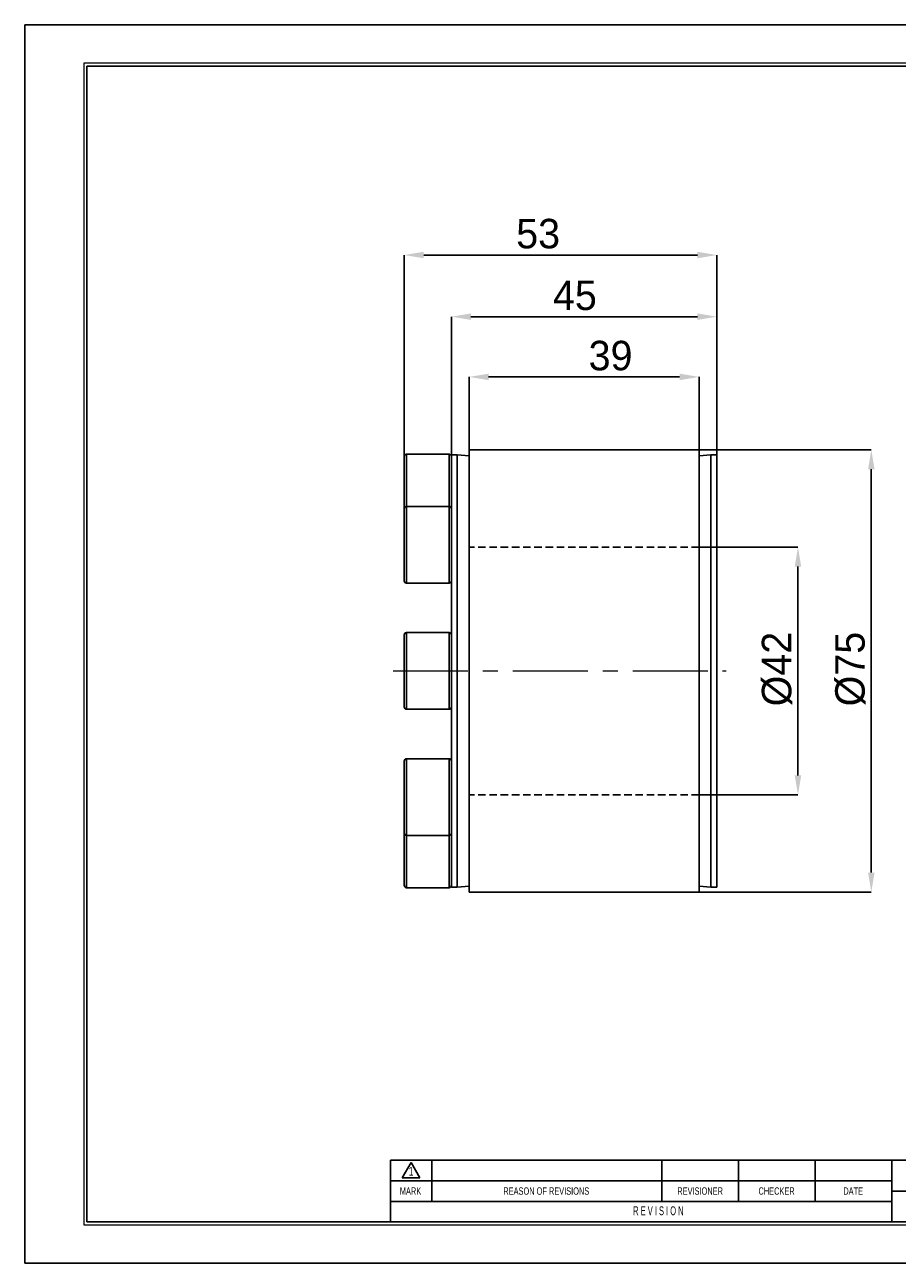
# Model space of a CAD drawing. Header units: millimetres. Extents: x 0 to 297, y 0 to 210.
# Tile 1 of 2: x 0 to 148, y 0 to 210. Entities that reach past the tile are written whole.
import ezdxf
from ezdxf.enums import TextEntityAlignment as Align

# ---------------------------------------------------------------- set-up
doc = ezdxf.new("R2010")
doc.units = ezdxf.units.MM
doc.header["$PDSIZE"] = -1
doc.linetypes.add('CENTERX2', pattern=[20.32, 12.7, -2.54, 2.54, -2.54])
doc.linetypes.add('HIDDEN', pattern=[1.905, 1.27, -0.635])
for name, color, linetype in [('가상선', 2, 'HIDDEN'), ('문자', 7, 'Continuous'), ('중심선', 1, 'CENTERX2')]:
    doc.layers.add(name, color=color, linetype=linetype)
doc.layers.add('치수선', color=5, linetype='Continuous', lineweight=15)
doc.styles.add('SLDTEXTSTYLE0', font='TXT', dxfattribs={"width": 0.75})
doc.styles.add('SLDTEXTSTYLE2', font='TXT', dxfattribs={"width": 0.75, "bigfont": 'bigfont'})
doc.styles.add('SLDTEXTSTYLE8', font='TXT', dxfattribs={"width": 0.633333})
doc.dimstyles.new('SLDDIMSTYLE0', dxfattribs={"dimtxt": 3.5, "dimasz": 3.302, "dimexe": 0, "dimexo": 0.0625, "dimgap": 0.875, "dimtad": 1, "dimrnd": 1e-09, "dimzin": 12, "dimdsep": 46, "dimtxsty": 'SLDTEXTSTYLE0', "dimsah": 1, "dimcen": 0.09, "dimadec": 0, "dimazin": 3, "dimtfac": 1, "dimtofl": 0, "dimtmove": 0, "dimatfit": 3, "dimfxl": 1, "dimfrac": 2, "dimtolj": 1, "dimtzin": 12, "dimarcsym": 0})

# ---------------------------------------------------------------- blocks, each defined once
blk = doc.blocks.new('AAAA')
at = {"color": 250, "true_color": 0x191924}
for p, q in [((-298.87, 124.28), (-595.87, 124.28)), ((-595.87, 124.28), (-595.87, -85.72)), ((-595.87, -85.72), (-298.87, -85.72))]:
    blk.add_line(p, q, dxfattribs=at)
at = {"lineweight": 0}
for p, q in [((-305.37, 117.78), (-585.87, 117.78)), ((-585.87, 117.78), (-585.87, -79.22)), ((-585.87, -79.22), (-305.37, -79.22))]:
    blk.add_line(p, q, dxfattribs=at)
for p, q in [((-305.87, 117.28), (-585.37, 117.28)), ((-585.37, 117.28), (-585.37, -78.72)), ((-435.87, -68.22), (-533.87, -68.22)), ((-533.87, -68.22), (-533.87, -78.72)), ((-531.87, -71.21), (-530.37, -68.61)), ((-530.37, -68.61), (-528.87, -71.21)), ((-526.87, -68.22), (-526.87, -75.22)), ((-487.87, -68.22), (-487.87, -75.22)), ((-474.87, -68.22), (-474.87, -75.22)), ((-461.87, -68.22), (-461.87, -75.22)), ((-448.87, -68.22), (-448.87, -78.72)), ((-531.87, -71.21), (-528.87, -71.21)), ((-448.87, -71.72), (-533.87, -71.72)), ((-448.87, -75.22), (-533.87, -75.22)), ((-448.87, -73.52), (-435.87, -73.52)), ((-585.37, -78.72), (-305.87, -78.72))]:
    blk.add_line(p, q)
at = {"color": 250, "true_color": 0x191924, "width": 0.75}
for tag, height, style, p in [('TITLE', 2.5, 'SLDTEXTSTYLE2', (-358.7, -62.04)), ('도번', 2.5, 'SLDTEXTSTYLE2', (-344.69, -70.81)), ('필렛', 1.15, 'SLDTEXTSTYLE0', (-416.62, -75.73)), ('SCALE', 1.2, 'SLDTEXTSTYLE0', (-342.09, -76.51)), ('DATE', 1.2, 'SLDTEXTSTYLE0', (-318.85, -76.56)), ('모따기', 1.15, 'SLDTEXTSTYLE0', (-416.62, -78.33))]:
    blk.add_attdef(tag, text='', height=height, dxfattribs=dict(at, style=style)).set_placement(p, align=Align.BOTTOM_LEFT)
at = {"layer": '문자', "attachment_point": 2}
for s, insert, char_height, style in [('1', (-530.38, -69.37), 1.5, 'SLDTEXTSTYLE0'), ('MARK', (-530.48, -72.85), 1.25, 'SLDTEXTSTYLE0'), ('REASON OF REVISIONS', (-507.46, -72.85), 1.25, 'SLDTEXTSTYLE0'), ('REVISIONER', (-481.38, -72.85), 1.25, 'SLDTEXTSTYLE0'), ('CHECKER', (-468.42, -72.85), 1.25, 'SLDTEXTSTYLE0'), ('DATE', (-455.43, -72.85), 1.25, 'SLDTEXTSTYLE0'), ('R E V I S I O N', (-488.46, -76.07), 1.5, 'SLDTEXTSTYLE8')]:
    blk.add_mtext(s, dxfattribs=dict(at, insert=insert, char_height=char_height, style=style))
blk = doc.blocks.new('_D')
at = {"layer": 'Defpoints', "color": 0}
for p in [(114.35, 121.49), (114.35, 79.49), (131.11, 79.49)]:
    blk.add_point(p, dxfattribs=at)
at = {"layer": '치수선', "color": 0, "lineweight": -2}
for p, q in [((114.42, 121.49), (131.11, 121.49)), ((131.11, 118.19), (131.11, 82.79)), ((114.42, 79.49), (131.11, 79.49))]:
    blk.add_line(p, q, dxfattribs=at)
at = {"layer": '치수선', "color": 0}
for points in [[(130.56, 118.19), (131.66, 118.19), (131.11, 121.49)], [(130.56, 82.79), (131.66, 82.79), (131.11, 79.49)]]:
    blk.add_solid(points, dxfattribs=at)
at = {"layer": '치수선', "color": 3, "insert": (124.98, 100.81), "char_height": 5, "attachment_point": 2, "rotation": 90}
blk.add_mtext('\\A1;%%c42', dxfattribs=at)
blk = doc.blocks.new('_D_1')
at = {"layer": 'Defpoints', "color": 0}
for p in [(114.35, 137.99), (114.35, 62.99), (143.54, 62.99)]:
    blk.add_point(p, dxfattribs=at)
at = {"layer": '치수선', "color": 0, "lineweight": -2}
for p, q in [((114.42, 137.99), (143.54, 137.99)), ((143.54, 134.69), (143.54, 66.29)), ((114.42, 62.99), (143.54, 62.99))]:
    blk.add_line(p, q, dxfattribs=at)
at = {"layer": '치수선', "color": 0}
for points in [[(142.99, 134.69), (144.09, 134.69), (143.54, 137.99)], [(142.99, 66.29), (144.09, 66.29), (143.54, 62.99)]]:
    blk.add_solid(points, dxfattribs=at)
at = {"layer": '치수선', "color": 3, "insert": (137.42, 100.81), "char_height": 5, "attachment_point": 2, "rotation": 90}
blk.add_mtext('\\A1;%%c75', dxfattribs=at)
blk = doc.blocks.new('_D_2')
at = {"layer": 'Defpoints', "color": 0}
for p in [(75.35, 150.35), (75.35, 137.99), (114.35, 137.99)]:
    blk.add_point(p, dxfattribs=at)
at = {"layer": '치수선', "color": 0, "lineweight": -2}
for p, q in [((75.35, 138.05), (75.35, 150.35)), ((111.05, 150.35), (78.66, 150.35)), ((114.35, 138.05), (114.35, 150.35))]:
    blk.add_line(p, q, dxfattribs=at)
at = {"layer": '치수선', "color": 0}
for points in [[(78.66, 150.9), (78.66, 149.8), (75.35, 150.35)], [(111.05, 150.9), (111.05, 149.8), (114.35, 150.35)]]:
    blk.add_solid(points, dxfattribs=at)
at = {"layer": '치수선', "color": 3, "insert": (99.34, 156.47), "char_height": 5, "attachment_point": 2}
blk.add_mtext('\\A1;39', dxfattribs=at)
blk = doc.blocks.new('_D_3')
at = {"layer": 'Defpoints', "color": 0}
for p in [(72.35, 160.56), (72.35, 137.15), (117.35, 137.15)]:
    blk.add_point(p, dxfattribs=at)
at = {"layer": '치수선', "color": 0, "lineweight": -2}
for p, q in [((72.35, 137.22), (72.35, 160.56)), ((114.05, 160.56), (75.66, 160.56)), ((117.35, 137.22), (117.35, 160.56))]:
    blk.add_line(p, q, dxfattribs=at)
at = {"layer": '치수선', "color": 0}
for points in [[(75.66, 161.11), (75.66, 160.01), (72.35, 160.56)], [(114.05, 161.11), (114.05, 160.01), (117.35, 160.56)]]:
    blk.add_solid(points, dxfattribs=at)
at = {"layer": '치수선', "color": 3, "insert": (93.29, 166.69), "char_height": 5, "attachment_point": 2}
blk.add_mtext('\\A1;45', dxfattribs=at)
blk = doc.blocks.new('_D_4')
at = {"layer": 'Defpoints', "color": 0}
for p in [(64.35, 171.02), (64.35, 136.84), (117.35, 137.15)]:
    blk.add_point(p, dxfattribs=at)
at = {"layer": '치수선', "color": 0, "lineweight": -2}
for p, q in [((64.35, 136.9), (64.35, 171.02)), ((114.05, 171.02), (67.66, 171.02)), ((117.35, 137.22), (117.35, 171.02))]:
    blk.add_line(p, q, dxfattribs=at)
at = {"layer": '치수선', "color": 0}
for points in [[(67.66, 171.57), (67.66, 170.47), (64.35, 171.02)], [(114.05, 171.57), (114.05, 170.47), (117.35, 171.02)]]:
    blk.add_solid(points, dxfattribs=at)
at = {"layer": '치수선', "color": 3, "insert": (87.06, 177.15), "char_height": 5, "attachment_point": 2}
blk.add_mtext('\\A1;53', dxfattribs=at)

msp = doc.modelspace()

# ---------------------------------------------------------------- linework, layer by layer
for p, q in [((64.355, 127.981), (64.355, 136.841)), ((71.955, 137.241), (64.755, 137.241)), ((64.755, 137.241), (64.755, 128.381)), ((71.955, 128.381), (71.955, 137.241)), ((73.355, 137.155), (72.355, 137.155)), ((72.355, 100.491), (72.355, 137.155)), ((75.355, 136.988), (73.355, 137.155)), ((73.355, 100.491), (73.355, 137.155)), ((114.355, 137.991), (75.355, 137.991)), ((75.355, 62.991), (75.355, 137.991)), ((114.355, 62.991), (114.355, 137.991)), ((116.355, 137.155), (114.355, 136.988)), ((117.355, 137.155), (116.355, 137.155)), ((116.355, 137.155), (116.355, 63.828)), ((117.355, 137.155), (117.355, 63.828)), ((71.955, 128.381), (64.755, 128.381)), ((64.755, 128.381), (64.755, 115.381)), ((71.955, 115.381), (71.955, 128.381)), ((64.355, 115.781), (64.355, 127.981)), ((64.755, 115.381), (71.955, 115.381)), ((64.355, 94.391), (64.355, 106.591)), ((71.955, 106.991), (64.755, 106.991)), ((64.755, 106.991), (64.755, 93.991)), ((71.955, 93.991), (71.955, 106.991)), ((72.355, 63.828), (72.355, 100.491)), ((73.355, 63.828), (73.355, 100.491)), ((64.755, 93.991), (71.955, 93.991)), ((64.355, 73.001), (64.355, 85.201)), ((71.955, 85.601), (64.755, 85.601)), ((64.755, 85.601), (64.755, 72.601)), ((71.955, 72.601), (71.955, 85.601)), ((64.355, 64.141), (64.355, 73.001)), ((64.755, 72.601), (71.955, 72.601)), ((64.755, 72.601), (64.755, 63.741)), ((71.955, 63.741), (71.955, 72.601)), ((64.755, 63.741), (71.955, 63.741)), ((72.355, 63.828), (73.355, 63.828)), ((73.355, 63.828), (75.355, 63.994)), ((114.355, 63.994), (116.355, 63.828)), ((116.355, 63.828), (117.355, 63.828)), ((75.355, 62.991), (114.355, 62.991))]:
    msp.add_line(p, q)
for centre, start, end in [((64.755, 136.841), 90, 180), ((71.955, 136.841), 0, 90), ((64.755, 127.981), 90, 180), ((71.955, 127.981), 0, 90), ((64.755, 115.781), 180, 270), ((71.955, 115.781), 270, 0), ((64.755, 106.591), 90, 180), ((71.955, 106.591), 0, 90), ((64.755, 94.391), 180, 270), ((71.955, 94.391), 270, 0), ((64.755, 85.201), 90, 180), ((71.955, 85.201), 0, 90), ((64.755, 73.001), 180, 270), ((71.955, 73.001), 270, 0), ((64.755, 64.141), 180, 270), ((71.955, 64.141), 270, 0)]:
    msp.add_arc(centre, 0.4, start, end)
at = {"layer": '가상선'}
for p, q in [((114.355, 121.491), (75.355, 121.491)), ((114.355, 79.491), (75.355, 79.491))]:
    msp.add_line(p, q, dxfattribs=at)
at = {"layer": '중심선', "linetype": 'CENTERX2', "lineweight": 0}
msp.add_line((62.463, 100.491), (118.945, 100.491), dxfattribs=at)

# ---------------------------------------------------------------- block references
at = {"color": 7, "linetype": 'Continuous'}
msp.add_blockref('AAAA', (595.902, 85.776), dxfattribs=at)

# ---------------------------------------------------------------- dimensions: what is measured, and where the dimension line sits
at = {"layer": '치수선', "color": 5, "true_color": 0x0000ff}
for base, p1, p2, picture, middle in [((64.355, 171.024), (117.355, 137.155), (64.355, 136.841), '_D_4', (87.06, 171.024)), ((72.355, 160.562), (117.355, 137.155), (72.355, 137.155), '_D_3', (93.291, 160.562)), ((75.355, 150.346), (114.355, 137.991), (75.355, 137.991), '_D_2', (99.342, 150.346))]:
    dim = msp.add_linear_dim(base=base, p1=p1, p2=p2, dimstyle='SLDDIMSTYLE0', override={"dimtxt": 5, "dimgap": 1, "dimtxsty": 'Standard', "dimclrt": 3}, dxfattribs=at)
    dim.commit()
    dim.dimension.update_dxf_attribs({"geometry": picture, "text_midpoint": middle, "dimtype": 160})
for base, p1, p2, picture, middle in [((143.543, 62.991), (114.355, 137.991), (114.355, 62.991), '_D_1', (143.543, 100.812)), ((131.114, 79.491), (114.355, 121.491), (114.355, 79.491), '_D', (131.114, 100.812))]:
    dim = msp.add_linear_dim(base=base, p1=p1, p2=p2, angle=90, text='%%c<>', dimstyle='SLDDIMSTYLE0', override={"dimtxt": 5, "dimgap": 1, "dimtxsty": 'Standard', "dimclrt": 3}, dxfattribs=at)
    dim.commit()
    dim.dimension.update_dxf_attribs({"geometry": picture, "text_midpoint": middle, "dimtype": 160})

doc.saveas('drawing.dxf')
